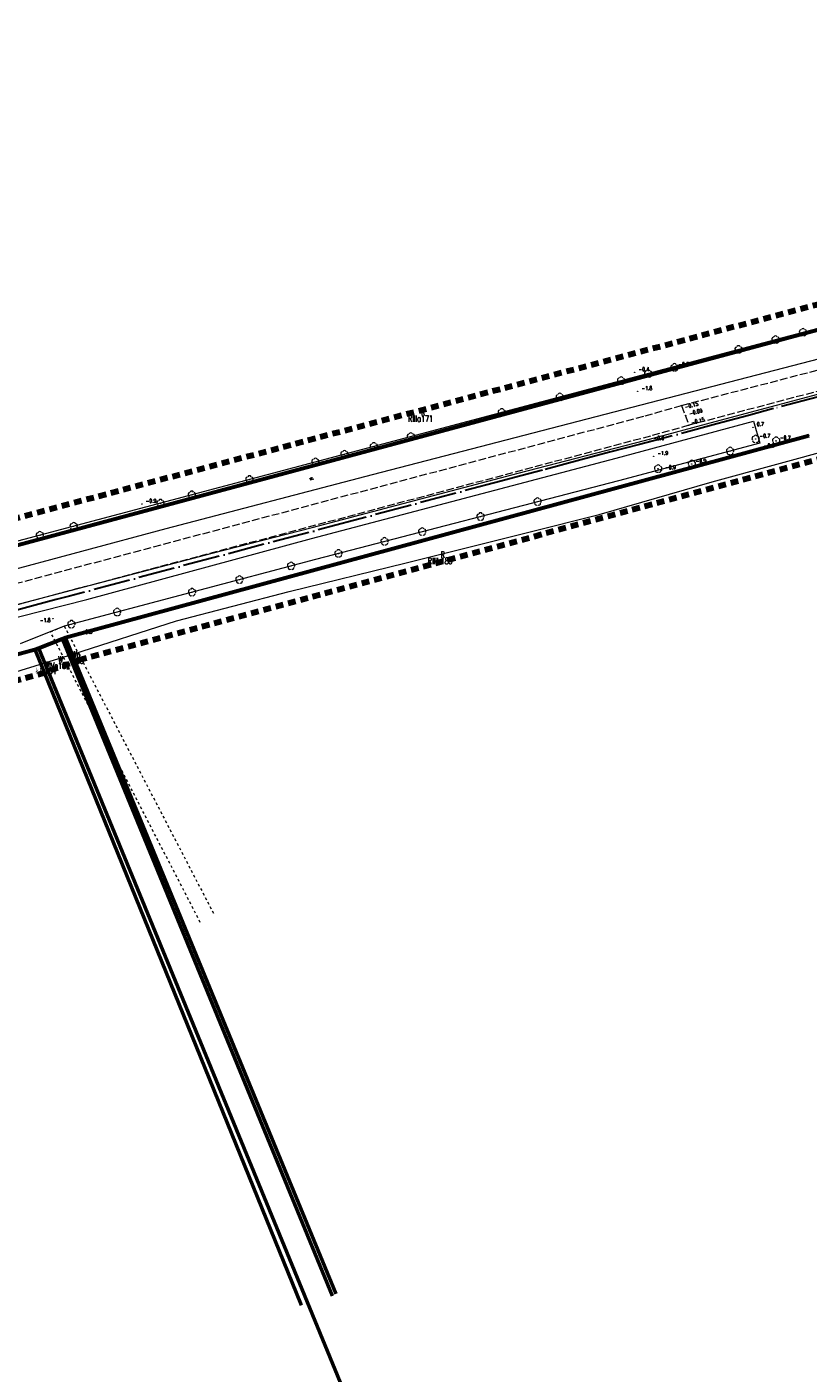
# Model space of a CAD drawing. Header units: metres. Extents: x 7389918 to 7395901, y 5992959 to 5996029.
# Tile 55 of 66: x 7395068 to 7395221, y 5994455 to 5994719. Entities that reach past the tile are written whole.
import ezdxf
from ezdxf.enums import TextEntityAlignment as Align

# ---------------------------------------------------------------- set-up
doc = ezdxf.new("R2010")
doc.units = ezdxf.units.M
doc.header["$MEASUREMENT"] = 0
for name, pattern in [('1', [0]), ('2', [1.5, 1, -0.5]), ('2_OTKJ', [2, 1.5, -0.5]), ('2_OTKR', [0]), ('2_OTWM', [1, 0.5, -0.5]), ('4', [2.5, 1.5, -1]), ('4_SUTP_A', [0]), ('4_SUWP', [0]), ('ACAD_ISO04W100', [30, 24, -3, 0, -3])]:
    doc.linetypes.add(name, pattern=pattern)
doc.layers.get('0').update_dxf_attribs({"color": 250, "linetype": 'CONTINUOUS', "lineweight": 100})
for name, color, linetype, lineweight in [('# Orlen Projekt - granice nieustalone do ustalenia', 6, 'CONTINUOUS', 100), ('# projektowana LNSN', 10, 'CONTINUOUS', 30), ('Dzialki', 7, '1', 18), ('GRANICE_ZLE_L_0', 2, '1', 50), ('Numery_dzialek', 7, 'CONTINUOUS', 13), ('OTK_E_T_4', 7, 'CONTINUOUS', 0), ('OTK_L_0', 7, '2_OTKJ', 18), ('OTK_L_5', 7, 'CONTINUOUS', 18), ('OTR_T_0', 7, 'CONTINUOUS', 18), ('OTR_T_1', 7, 'CONTINUOUS', 18), ('OTW_L_3', 7, 'CONTINUOUS', 18), ('SUWP_L_0', 5, '4_SUWP', 18)]:
    doc.layers.add(name, color=color, linetype=linetype, lineweight=lineweight)
for name, color, linetype, lineweight, true_color in [('Kontury', 7, '2', 18, 0x008000), ('Numery_konturow', 7, 'CONTINUOUS', 13, 0x008000), ('Numery_uzytkow', 7, 'CONTINUOUS', 13, 0x008000), ('OTZ_T_0', 7, 'CONTINUOUS', 18, 0x008000), ('SUTP_L_0', 7, '4_SUTP_A', 18, 0xff9100), ('Uzytki', 7, '2', 18, 0x008000), ('ZAKRES_L_0', 7, '4', 100, 0x008080)]:
    doc.layers.add(name, color=color, linetype=linetype, lineweight=lineweight, true_color=true_color)
doc.styles.get("Standard").update_dxf_attribs({"font": 'Simplex.SHX', "width": 0.75})

# ---------------------------------------------------------------- blocks, each defined once
blk = doc.blocks.new('2_OTRS')
at = {"linetype": 'Continuous'}
blk.add_circle((0, 0), 0.045, dxfattribs=at)
blk = doc.blocks.new('2_OTRN')
at = {"linetype": 'Continuous'}
blk.add_circle((0, 0), 0.045, dxfattribs=at)
blk = doc.blocks.new('2_OTZL')
at = {"linetype": 'Continuous'}
blk.add_circle((0, 0), 0.045, dxfattribs=at)
for centre, start, end in [((-0.36, 0.12), 102.1445, 221.86), ((0, 0.38), 30.1401, 149.8599), ((0.36, 0.12), 318.14, 77.8555), ((-0.22, -0.3), 174.1482, 293.8542), ((0.22, -0.3), 246.1458, 5.8518)]:
    blk.add_arc(centre, 0.375, start, end, dxfattribs=at)

msp = doc.modelspace()

# ---------------------------------------------------------------- linework, layer by layer
at = {"layer": '# Orlen Projekt - granice nieustalone do ustalenia', "linetype": '1', "lineweight": 60}
for p, q in [((7395276.99, 5994673.93), (7395016.02, 5994603.72)), ((7395075.72, 5994599.11), (7395221.66, 5994638.78)), ((7395070.42, 5994597.04), (7395075.06, 5994598.86)), ((7395075.06, 5994598.86), (7395075.72, 5994599.11)), ((7394998.89, 5994577.71), (7395069.73, 5994596.77)), ((7395069.73, 5994596.77), (7395070.42, 5994597.04))]:
    msp.add_line(p, q, dxfattribs=at)
at = {"layer": '# projektowana LNSN', "linetype": 'ACAD_ISO04W100', "ltscale": 0.3}
msp.add_lwpolyline([(7395231.99, 5994648.65), (7395214.66, 5994644.04), (7395209.72, 5994642.72), (7395203.53, 5994641.07), (7395192.57, 5994638.11), (7395188.37, 5994636.99), (7395182.48, 5994635.47), (7395176.81, 5994633.98), (7395169.31, 5994631.98), (7395163.82, 5994630.52), (7395161.12, 5994629.8), (7395132.25, 5994622.11), (7395076.53, 5994607.27), (7395073.92, 5994606.57), (7395069.77, 5994605.46), (7395052.3, 5994600.81)], dxfattribs=at)
at = {"layer": 'Dzialki'}
for p, q in [((7395276.99, 5994673.93), (7395016.02, 5994603.72)), ((7395221.66, 5994638.78), (7395075.72, 5994599.11)), ((7395075.06, 5994598.86), (7395070.42, 5994597.04)), ((7395075.72, 5994599.11), (7395075.06, 5994598.86)), ((7395075.06, 5994598.86), (7395128.04, 5994469.94)), ((7395128.86, 5994470.3), (7395075.72, 5994599.11)), ((7395069.73, 5994596.77), (7394998.89, 5994577.71)), ((7395070.42, 5994597.04), (7395069.73, 5994596.77)), ((7395069.73, 5994596.77), (7395122, 5994468.07)), ((7395232.87, 5994201.58), (7395070.42, 5994597.04))]:
    msp.add_line(p, q, dxfattribs=at)
at = {"layer": 'GRANICE_ZLE_L_0'}
for p, q in [((7395075.06, 5994598.86), (7395128.04, 5994469.94)), ((7395128.86, 5994470.3), (7395075.72, 5994599.11)), ((7395069.73, 5994596.77), (7395122, 5994468.07)), ((7395070.42, 5994597.04), (7395232.87, 5994201.58))]:
    msp.add_line(p, q, dxfattribs=at)
at = {"layer": 'Kontury'}
for p, q in [((7395276.99, 5994673.93), (7395016.02, 5994603.72)), ((7395075.72, 5994599.11), (7395221.66, 5994638.78)), ((7395070.42, 5994597.04), (7395075.06, 5994598.86)), ((7395075.06, 5994598.86), (7395128.04, 5994469.94)), ((7395128.86, 5994470.3), (7395075.72, 5994599.11)), ((7394998.89, 5994577.71), (7395069.73, 5994596.77)), ((7395069.73, 5994596.77), (7395070.42, 5994597.04)), ((7395122, 5994468.07), (7395069.73, 5994596.77)), ((7395070.42, 5994597.04), (7395200.45, 5994280.49))]:
    msp.add_line(p, q, dxfattribs=at)
at = {"layer": 'OTK_L_0', "linetype": '2_OTKJ'}
for p, q in [((7395196.61, 5994644.66), (7395238.67, 5994655.62)), ((7395239.88, 5994651.82), (7395198.03, 5994640.78)), ((7395189.46, 5994642.63), (7395196.61, 5994644.66)), ((7395196.61, 5994644.66), (7395198.03, 5994640.78)), ((7395089.16, 5994615.9), (7395189.46, 5994642.63)), ((7395198.03, 5994640.78), (7395190.52, 5994638.66)), ((7395190.52, 5994638.66), (7395090.22, 5994611.94)), ((7395011.76, 5994595.28), (7395089.16, 5994615.9)), ((7395090.22, 5994611.94), (7395012.82, 5994591.32))]:
    msp.add_line(p, q, dxfattribs=at)
at = {"layer": 'OTK_L_5', "linetype": '2_OTKR'}
for p, q in [((7395236.84, 5994663.37), (7395010.58, 5994603.19)), ((7395135.95, 5994631.13), (7395237.96, 5994657.58)), ((7395183.77, 5994634.34), (7395210.74, 5994641.58)), ((7395210.74, 5994641.58), (7395211.95, 5994637.24)), ((7395211.95, 5994637.24), (7395184.22, 5994629.9)), ((7395123.97, 5994618.56), (7395183.77, 5994634.34)), ((7395095.5, 5994620.49), (7395135.95, 5994631.13)), ((7395184.22, 5994629.9), (7395124.78, 5994614.44)), ((7395011.97, 5994598.13), (7395095.5, 5994620.49)), ((7395079.95, 5994606.57), (7395123.97, 5994618.56)), ((7395124.78, 5994614.44), (7395075.48, 5994601.36)), ((7395053.04, 5994599.81), (7395079.95, 5994606.57)), ((7395075.48, 5994601.36), (7395066.87, 5994597.9))]:
    msp.add_line(p, q, dxfattribs=at)
at = {"layer": 'OTW_L_3', "linetype": '2_OTWM'}
for p, q in [((7395072.76, 5994600.27), (7395075.48, 5994601.36)), ((7395075.48, 5994601.36), (7395104.83, 5994544.87)), ((7395102.16, 5994543.23), (7395072.76, 5994600.27))]:
    msp.add_line(p, q, dxfattribs=at)
at = {"layer": 'SUTP_L_0', "linetype": '4_SUTP_A'}
for p, q in [((7395203.21, 5994641.51), (7395259.56, 5994656.5)), ((7395189.36, 5994637.76), (7395203.21, 5994641.51)), ((7395164.54, 5994631.38), (7395189.36, 5994637.76)), ((7395124.15, 5994620.69), (7395164.54, 5994631.38)), ((7395104.5, 5994615.65), (7395124.15, 5994620.69)), ((7395065.76, 5994605.45), (7395104.5, 5994615.65))]:
    msp.add_line(p, q, dxfattribs=at)
at = {"layer": 'SUWP_L_0', "linetype": '4_SUWP'}
for p, q in [((7395202.61, 5994629.7), (7395229.06, 5994636.94)), ((7395180.43, 5994623.24), (7395202.61, 5994629.7)), ((7395166.65, 5994619.8), (7395180.43, 5994623.24)), ((7395142.59, 5994613.78), (7395166.65, 5994619.8)), ((7395119.61, 5994608.14), (7395142.59, 5994613.78)), ((7395097.54, 5994602.4), (7395119.61, 5994608.14)), ((7395077.2, 5994595.83), (7395097.54, 5994602.4)), ((7395056.53, 5994589.53), (7395077.2, 5994595.83))]:
    msp.add_line(p, q, dxfattribs=at)
at = {"layer": 'Uzytki'}
for p, q in [((7395276.99, 5994673.93), (7395016.02, 5994603.72)), ((7395075.72, 5994599.11), (7395221.66, 5994638.78)), ((7395070.42, 5994597.04), (7395075.06, 5994598.86)), ((7395075.06, 5994598.86), (7395075.72, 5994599.11)), ((7395075.06, 5994598.86), (7395128.04, 5994469.94)), ((7395128.86, 5994470.3), (7395075.72, 5994599.11)), ((7394998.89, 5994577.71), (7395069.73, 5994596.77)), ((7395069.73, 5994596.77), (7395070.42, 5994597.04)), ((7395069.73, 5994596.77), (7395122, 5994468.07)), ((7395200.45, 5994280.49), (7395070.42, 5994597.04))]:
    msp.add_line(p, q, dxfattribs=at)
at = {"layer": 'ZAKRES_L_0', "linetype": '4'}
for p, q in [((7394729.56, 5994532.85), (7395427.5, 5994718.96)), ((7395255.94, 5994642.92), (7395078.89, 5994594.79)), ((7395078.89, 5994594.79), (7395071.77, 5994592.2)), ((7395071.77, 5994592.2), (7394997.11, 5994572.13))]:
    msp.add_line(p, q, dxfattribs=at)

# ---------------------------------------------------------------- block references
at = {"layer": 'OTR_T_0'}
for p in [(7395196.61, 5994644.66), (7395197.42, 5994642.74), (7395198.03, 5994640.78)]:
    msp.add_blockref('2_OTRS', p, dxfattribs=at)
at = {"layer": 'OTR_T_1'}
for p in [(7395187.4, 5994651.15), (7395195.24, 5994652.12), (7395187.99, 5994647.44), (7395210.61, 5994640.38), (7395211.14, 5994638.08), (7395215.16, 5994637.72), (7395190.36, 5994637.65), (7395211.99, 5994636.16), (7395191.12, 5994634.7), (7395198.61, 5994633.19), (7395192.63, 5994631.91), (7395090.72, 5994625.33), (7395073.25, 5994602.83), (7395078.17, 5994599.62)]:
    msp.add_blockref('2_OTRN', p, dxfattribs=at)
at = {"layer": 'OTZ_T_0'}
for p in [(7395220.43, 5994659.01), (7395207.8, 5994655.64), (7395215.05, 5994657.57), (7395190.05, 5994650.92), (7395195.24, 5994652.12), (7395184.74, 5994649.51), (7395172.73, 5994646.32), (7395161.32, 5994643.28), (7395143.5, 5994638.54), (7395211.14, 5994638.08), (7395215.16, 5994637.72), (7395130.46, 5994635.07), (7395136.24, 5994636.61), (7395206.13, 5994635.7), (7395124.76, 5994633.56), (7395192, 5994632.24), (7395198.61, 5994633.19), (7395111.82, 5994630.12), (7395100.51, 5994627.11), (7395094.38, 5994625.48), (7395168.36, 5994625.78), (7395157.17, 5994622.86), (7395070.72, 5994619.18), (7395077.34, 5994620.94), (7395145.74, 5994619.89), (7395138.35, 5994617.97), (7395129.3, 5994615.61), (7395119.99, 5994613.17), (7395100.56, 5994608.01), (7395109.86, 5994610.48), (7395085.88, 5994604.12), (7395076.89, 5994601.73)]:
    msp.add_blockref('2_OTZL', p, dxfattribs=at)

# ---------------------------------------------------------------- texts
at = {"layer": 'Numery_dzialek', "width": 0.7}
for s, p in [('171', (7395145.46, 5994642.71)), ('189', (7395149.32, 5994614.76)), ('181', (7395071.59, 5994593.19)), ('182', (7395074.28, 5994594.21)), ('183', (7395076.94, 5994595.21))]:
    msp.add_text(s, height=1.25, dxfattribs=at).set_placement(p, align=Align.TOP_LEFT)
at = {"layer": 'Numery_konturow', "width": 0.7}
for s, p in [('RIIIa', (7395145.46, 5994642.71)), ('RIIIb', (7395149.32, 5994614.76)), ('ŁIII', (7395071.59, 5994593.19)), ('RIVa', (7395074.28, 5994594.21))]:
    msp.add_text(s, height=1.25, dxfattribs=at).set_placement(p, align=Align.TOP_RIGHT)
at = {"layer": 'Numery_uzytkow', "width": 0.7}
for s, p in [('R', (7395145.46, 5994642.71)), ('R', (7395149.32, 5994614.76)), ('W', (7395074.28, 5994594.21)), ('Wp', (7395076.94, 5994595.21)), ('W', (7395071.59, 5994593.19))]:
    msp.add_text(s, height=1.25, dxfattribs=at).set_placement(p)
at = {"layer": 'OTK_E_T_4', "lineweight": 9, "width": 0.7}
msp.add_text('w.', height=0.75, rotation=14.7436, dxfattribs=at).set_placement((7395124, 5994630.43), align=Align.MIDDLE)
at = {"layer": 'OTR_T_0', "lineweight": 9, "width": 0.7}
for s, rotation, p in [('-0.15', 14.6081, (7395197.38, 5994643.99)), ('-0.09', 14.6081, (7395198.22, 5994642.68)), ('-0.15', 14.7815, (7395198.61, 5994640.93))]:
    msp.add_text(s, height=0.75, rotation=rotation, dxfattribs=at).set_placement(p)
at = {"layer": 'OTR_T_1', "lineweight": 9, "width": 0.7}
for s, p in [('-0.4', (7395188.15, 5994651.4)), ('-0.5', (7395195.99, 5994652.37)), ('-1.8', (7395188.74, 5994647.69)), ('0.7', (7395211.36, 5994640.63)), ('-0.6', (7395191.11, 5994637.9)), ('-0.7', (7395211.89, 5994638.33)), ('-0.7', (7395215.91, 5994637.97)), ('-1.9', (7395191.87, 5994634.95)), ('-0.9', (7395212.74, 5994636.41)), ('-0.9', (7395193.38, 5994632.16)), ('-0.9', (7395199.36, 5994633.44)), ('-0.9', (7395091.47, 5994625.58)), ('-1.8', (7395070.7, 5994602.16)), ('-0.9', (7395078.92, 5994599.87))]:
    msp.add_text(s, height=0.75, dxfattribs=at).set_placement(p)

doc.saveas('drawing.dxf')
